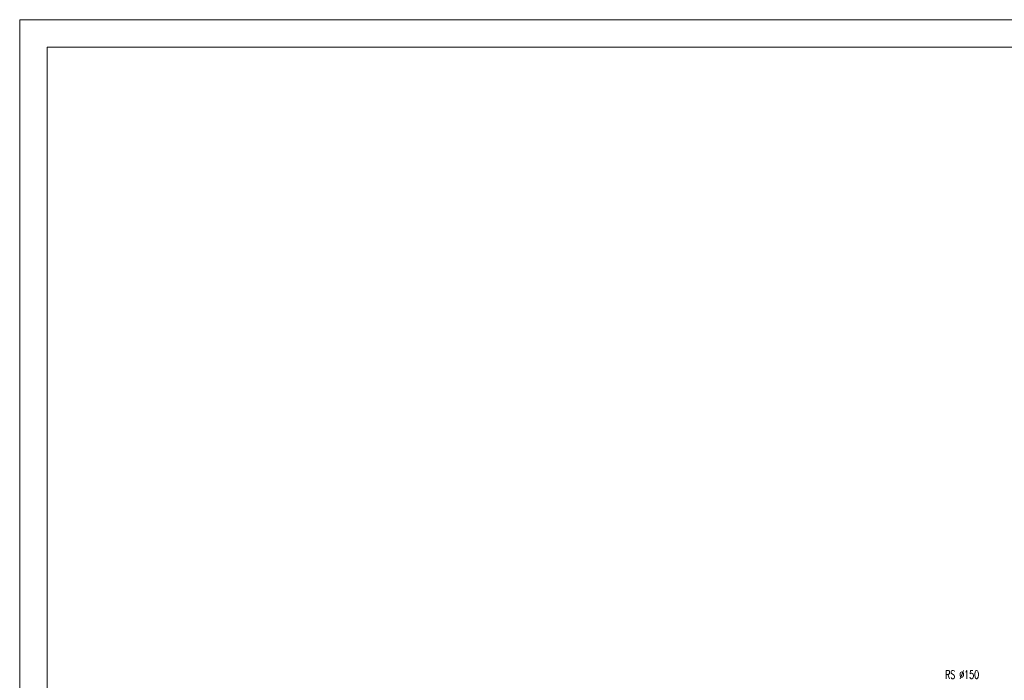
# Model space of a CAD drawing. Header units: millimetres. Extents: x 12584 to 77584, y 9983 to 29820.
# Tile 74 of 176: x 34383 to 36168, y 28621 to 29820. Entities that reach past the tile are written whole.
import ezdxf

# ---------------------------------------------------------------- set-up
doc = ezdxf.new("R2010")
doc.units = ezdxf.units.MM
doc.layers.add('m_tabela', color=7, linetype='Continuous', lineweight=20)
doc.layers.add('m_tekst', color=7, linetype='Continuous', lineweight=13)
doc.styles.get("Standard").update_dxf_attribs({"font": 'arial.ttf'})

msp = doc.modelspace()

# ---------------------------------------------------------------- linework, layer by layer
at = {"layer": 'm_tabela'}
for p, q in [((34382.7, 29819.8), (34382.7, 23879.8)), ((42792.7, 29819.8), (34382.7, 29819.8)), ((34432.7, 29769.8), (34432.7, 23929.8)), ((42742.7, 29769.8), (34432.7, 29769.8))]:
    msp.add_line(p, q, dxfattribs=at)

# ---------------------------------------------------------------- texts
at = {"layer": 'm_tekst', "insert": (36122.2, 28639.3), "char_height": 15, "attachment_point": 3}
msp.add_mtext('{\\Fsimplex|c238;\\W0.7;RS %%C150}', dxfattribs=at)

doc.saveas('drawing.dxf')
